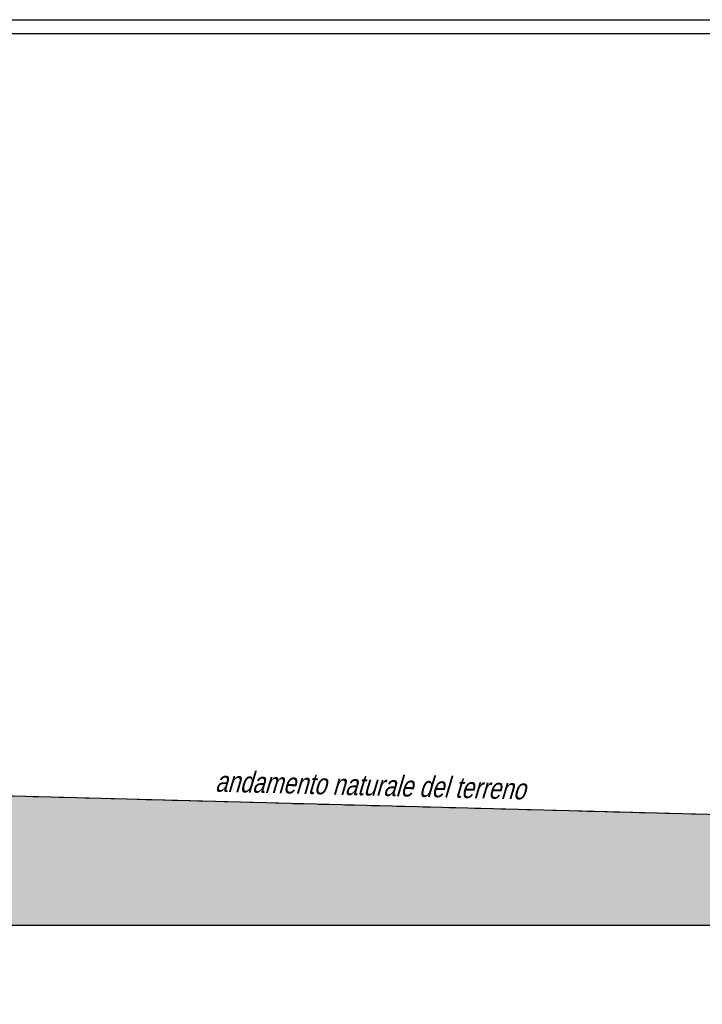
# Model space of a CAD drawing. Extents: x 828590 to 927090, y -1046596 to -975596.
# Tile 3 of 13: x 853215 to 877840, y -1011096 to -975596. Entities that reach past the tile are written whole.
import ezdxf

# ---------------------------------------------------------------- set-up
doc = ezdxf.new("R2010")
doc.units = 0
doc.header["$LTSCALE"] = 250
doc.linetypes.add('DASHEDX2', pattern=[3.75, 2.5, -1.25])
doc.layers.add('linee di prospetto', color=7, linetype='CONTINUOUS', lineweight=18)
doc.layers.add('SCRITTE', color=7, linetype='CONTINUOUS', lineweight=30)
doc.layers.add('Planimetria', color=7, linetype='CONTINUOUS')
doc.styles.add('CADWORK6', font='UNIVERS')

msp = doc.modelspace()

# ---------------------------------------------------------------- hatches: boundary and pattern name
at = {"layer": 'linee di prospetto', "linetype": 'Continuous'}
msp.add_hatch(color=36, dxfattribs=at).paths.add_polyline_path([(830449, -1008242), (925190, -1008242), (925190, -1005090), (920424, -1005090), (920424, -1005242), (915178, -1005242), (911632, -1005242), (911632, -1005342), (911482, -1005342), (911482, -1005092), (910132, -1005092), (910132, -1005810), (910207, -1005810), (910207, -1006210), (909807, -1006210), (909807, -1005810), (909882, -1005810), (909882, -1005099), (902632, -1004907), (902632, -1006492), (903021, -1006492), (903021, -1006992), (892242, -1006992), (892242, -1006492), (892632, -1006492), (892632, -1004643), (843393, -1003342), (843393, -1001388), (839393, -1000362), (830449, -1000362)])

# ---------------------------------------------------------------- linework, layer by layer
at = {"layer": 'linee di prospetto', "linetype": 'DASHEDX2'}
msp.add_line((843393, -1003342), (909882, -1005099), dxfattribs=at)
at = {"layer": 'linee di prospetto', "color": 36, "linetype": 'Continuous', "lineweight": -3}
msp.add_lwpolyline([(892632, -1004643), (843393, -1003342), (843393, -1001388), (839393, -1000362), (830449, -1000362), (830449, -1008242), (925190, -1008242)], dxfattribs=at)
at = {"layer": 'Planimetria', "color": 7, "linetype": 'Continuous', "lineweight": -3}
for points in [[(828590, -975596), (927090, -975596), (927090, -1046596), (828590, -1046596), (828590, -975596)], [(829090, -976096), (926590, -976096), (926590, -1046096), (829090, -1046096), (829090, -976096)]]:
    msp.add_lwpolyline(points, dxfattribs=at)

# ---------------------------------------------------------------- texts
at = {"layer": 'SCRITTE', "color": 7, "lineweight": 18, "style": 'CADWORK6', "oblique": 15, "width": 0.8}
msp.add_text('andamento naturale del terreno', height=750, rotation=358.5462, dxfattribs=at).set_placement((860258, -1003428))

doc.saveas('drawing.dxf')
